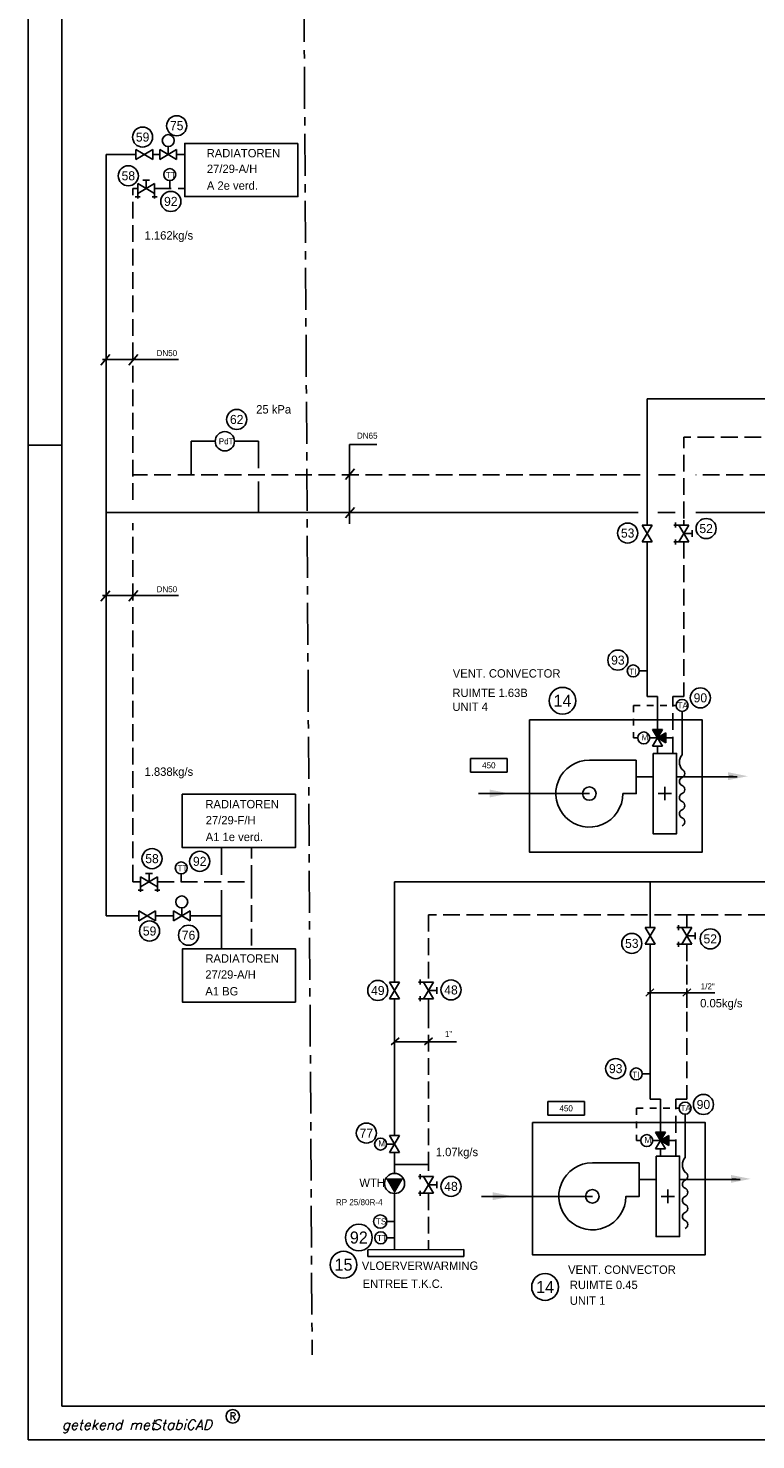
# Model space of a CAD drawing. Extents: x -783 to 603, y 238 to 1079.
# Tile 1 of 23: x -783 to -566, y 238 to 659. Entities that reach past the tile are written whole.
import ezdxf
from ezdxf.enums import TextEntityAlignment as Align

# ---------------------------------------------------------------- set-up
doc = ezdxf.new("R2010")
doc.units = 0
for name, pattern in [('2322107', [2000, 1000, 1000]), ('2322108', [7, 5, -2]), ('CENTER', [20, 12.5, -2.5, 2.5, -2.5]), ('STABI22', [4, 2, -2])]:
    doc.linetypes.add(name, pattern=pattern)
doc.layers.get('0').update_dxf_attribs({"linetype": 'CONTINUOUS'})
for name, color, linetype in [('00KAD070', 5, 'CONTINUOUS'), ('WL561---', 10, 'CONTINUOUS'), ('WL561---_AANVOER', 10, 'CONTINUOUS'), ('WL561---_RETOUR', 4, 'CONTINUOUS'), ('WL570---_TOEVOER', 3, 'CONTINUOUS'), ('WM541---', 1, 'CONTINUOUS'), ('WM561---', 1, 'CONTINUOUS')]:
    doc.layers.add(name, color=color, linetype=linetype)
doc.styles.add('BURO-018', font='BUROFONT.shx', dxfattribs={"height": 1.8})
doc.styles.add('BURO-025', font='BUROFONT.shx', dxfattribs={"height": 2.5})
doc.styles.add('ROMANS', font='romans', dxfattribs={"oblique": 15})
doc.styles.add('SCRIPTS', font='scripts')

# ---------------------------------------------------------------- blocks, each defined once
blk = doc.blocks.new('3048301A')
at = {"color": 0, "linetype": 'CONTINUOUS'}
for p, q in [((-2.5, 1.5), (2.5, -1.5)), ((-2.5, -3), (-2.5, 1.5)), ((2.5, 1.5), (-2.5, -1.5)), ((-1, 2.5), (1, 2.5)), ((0, 0), (0, 2.5)), ((2.5, -3), (2.5, 1.5)), ((-3.25, -2.5), (-1.75, -2.5)), ((1.75, -2.5), (3.25, -2.5))]:
    blk.add_line(p, q, dxfattribs=at)
at = {"color": 0, "linetype": 'CONTINUOUS', "style": 'BURO-018', "flags": 1}
blk.add_attdef('CV_MATCODE', (0, 0), '', height=1.8, dxfattribs=at)
blk = doc.blocks.new('3048301')
at = {"color": 0, "linetype": 'CONTINUOUS'}
for p, q in [((-2.5, 1.5), (2.5, -1.5)), ((-2.5, -1.5), (-2.5, 1.5)), ((2.5, 1.5), (-2.5, -1.5)), ((2.5, -1.5), (2.5, 1.5))]:
    blk.add_line(p, q, dxfattribs=at)
at = {"color": 0, "linetype": 'CONTINUOUS', "style": 'BURO-018', "flags": 1}
blk.add_attdef('CV_MATCODE', (0, 0), '', height=1.8, dxfattribs=at)
blk = doc.blocks.new('3048507')
at = {"color": 0, "linetype": 'CONTINUOUS'}
blk.add_circle((0, 0), 3, dxfattribs=at)
blk.add_solid([(-1.5, 2.6), (3, 0), (-1.5, -2.6)], dxfattribs=at)
at = {"color": 0, "linetype": 'CONTINUOUS', "style": 'BURO-018', "flags": 1}
blk.add_attdef('CV_MATCODE', (0, 0), '', height=1.8, dxfattribs=at)
blk = doc.blocks.new('3048303')
at = {"color": 0, "linetype": 'CONTINUOUS'}
for p, q in [((-2.5, 1.5), (2.5, -1.5)), ((-2.5, -1.5), (-2.5, 1.5)), ((2.5, 1.5), (-2.5, -1.5)), ((-1.5, -2.5), (0, 0)), ((0, 0), (1.5, -2.5)), ((2.5, -1.5), (2.5, 1.5)), ((1.5, -2.5), (-1.5, -2.5))]:
    blk.add_line(p, q, dxfattribs=at)
at = {"color": 0, "linetype": 'CONTINUOUS', "style": 'BURO-018', "flags": 1}
blk.add_attdef('CV_MATCODE', (0, 0), '', height=1.8, dxfattribs=at)
blk = doc.blocks.new('3048601')
at = {"color": 0, "linetype": 'CONTINUOUS'}
blk.add_circle((0, 0), 2, dxfattribs=at)
at = {"color": 0, "linetype": 'CONTINUOUS', "style": 'BURO-018', "flags": 1}
blk.add_attdef('CV_MATCODE', (0, 0), '', height=1.8, dxfattribs=at)
blk = doc.blocks.new('AL-RNR')
at = {"color": 0, "linetype": 'CONTINUOUS'}
for p, q in [((-5.5, 2), (5.5, 2)), ((-5.5, -2), (-5.5, 2)), ((5.5, -2), (5.5, 2)), ((-5.5, -2), (5.5, -2))]:
    blk.add_line(p, q, dxfattribs=at)

msp = doc.modelspace()

# ---------------------------------------------------------------- hatches: boundary and pattern name
at = {"layer": 'WL561---'}
for points in [[(-574.15, 437.13), (-568.26, 435.95), (-574.15, 434.77), (-574.15, 435.95)], [(-645.24, 431.96), (-639.35, 430.79), (-645.24, 429.61), (-645.24, 430.79)], [(-644.35, 311.73), (-638.46, 310.55), (-644.35, 309.37), (-644.35, 310.55)]]:
    msp.add_hatch(color=1, dxfattribs=at).paths.add_polyline_path(points)
at = {"layer": 'WL570---_TOEVOER'}
h = msp.add_hatch(color=256, dxfattribs=at)
h.paths.add_polyline_path([(-594.28, 329.65), (-595.78, 329.65), (-594.28, 327.15)])
h.paths.add_polyline_path([(-591.78, 328.65), (-594.28, 327.15), (-591.78, 325.65)])
msp.add_hatch(color=256, dxfattribs=at).paths.add_polyline_path([(-592.78, 329.65), (-594.28, 329.65), (-594.28, 327.15)])
at = {"layer": 'WL570---_TOEVOER', "linetype": 'CONTINUOUS'}
msp.add_hatch(color=6, dxfattribs=at).paths.add_polyline_path([(-573.27, 316.89), (-567.38, 315.71), (-573.27, 314.54), (-573.27, 315.71)])
at = {"layer": 'WM561---'}
h = msp.add_hatch(color=3, dxfattribs=at)
h.paths.add_polyline_path([(-595.17, 449.88), (-596.67, 449.88), (-595.17, 447.38)])
h.paths.add_polyline_path([(-592.67, 448.88), (-595.17, 447.38), (-592.67, 445.88)])
msp.add_hatch(color=3, dxfattribs=at).paths.add_polyline_path([(-593.67, 449.88), (-595.17, 449.88), (-595.17, 447.38)])

# ---------------------------------------------------------------- linework, layer by layer
at = {"layer": '00KAD070', "linetype": 'CONTINUOUS'}
for p, q in [((-772.91, 1068.83), (-772.91, 247.83)), ((-772.91, 247.83), (593.05, 247.83))]:
    msp.add_line(p, q, dxfattribs=at)
at = {"layer": 'WL561---', "color": 7, "linetype": 'CENTER'}
msp.add_line((-701.49, 807.69), (-698.22, 263.22), dxfattribs=at)
at = {"layer": 'WL561---'}
for p, q in [((-750.79, 621.57), (-759.72, 621.57)), ((-759.72, 621.57), (-759.72, 514.72)), ((-745.79, 621.57), (-743.65, 621.57)), ((-738.65, 621.57), (-736.21, 621.57)), ((-463.18, 548.64), (-598.27, 548.64)), ((-734.27, 525.94), (-734.27, 535.94)), ((-734.27, 535.94), (-727.15, 535.94)), ((-721.39, 535.94), (-714.27, 535.94)), ((-714.27, 535.94), (-714.27, 527.94)), ((-714.27, 523.94), (-714.27, 514.72)), ((-759.72, 394.27), (-759.72, 514.72)), ((-698.64, 514.72), (-759.72, 514.72)), ((-600.98, 514.72), (-698.64, 514.72)), ((-589.92, 514.72), (-595.13, 514.72)), ((-506.66, 514.72), (-583.74, 514.72)), ((-592.67, 447.38), (-590.58, 447.38)), ((-725.29, 406.51), (-725.29, 414.53)), ((-725.29, 394.27), (-725.29, 401.97)), ((-673.63, 404.4), (-673.63, 374.5)), ((-425.19, 404.4), (-673.63, 404.4)), ((-597.38, 390.75), (-597.38, 404.4)), ((-759.72, 394.27), (-749.94, 394.27)), ((-744.94, 394.27), (-739.63, 394.27)), ((-734.63, 394.27), (-725.29, 394.27)), ((-725.29, 394.27), (-725.29, 384.39)), ((-597.38, 339.51), (-597.38, 385.75)), ((-597.38, 339.51), (-594.28, 339.51)), ((-591.78, 327.15), (-589.69, 327.15))]:
    msp.add_line(p, q, dxfattribs=at)
at = {"layer": 'WL561---', "color": 1, "linetype": 'STABI22'}
for p, q in [((-602.37, 457.08), (-602.37, 447.38)), ((-602.37, 457.08), (-589.64, 457.08)), ((-602.37, 447.38), (-601.09, 447.38)), ((-601.48, 336.84), (-588.75, 336.84)), ((-601.48, 336.84), (-601.48, 327.15)), ((-601.48, 327.15), (-600.2, 327.15))]:
    msp.add_line(p, q, dxfattribs=at)
at = {"layer": 'WL561---', "color": 1}
msp.add_line((-594.28, 327.15), (-596.63, 327.15), dxfattribs=at)
at = {"layer": 'WL561---', "color": 7}
for points in [[(-702.48, 624.88), (-736.21, 624.88), (-736.21, 608.99), (-702.48, 608.99)], [(-633.35, 452.79), (-633.35, 413.25), (-581.88, 413.25), (-581.88, 452.79)], [(-703.22, 430.54), (-736.96, 430.54), (-736.96, 414.65), (-703.22, 414.65)], [(-703.16, 368.5), (-736.9, 368.5), (-736.9, 384.39), (-703.16, 384.39)], [(-632.47, 332.56), (-632.47, 293.01), (-580.99, 293.01), (-580.99, 332.56)]]:
    msp.add_lwpolyline(points, close=True, dxfattribs=at)
at = {"layer": 'WL561---', "color": 3}
for points in [[(-601.52, 440.75), (-615.52, 440.75, 2.414214), (-605.52, 430.75), (-601.52, 430.75)], [(-600.63, 320.51), (-614.63, 320.51, 2.414214), (-604.63, 310.51), (-600.63, 310.51)]]:
    msp.add_lwpolyline(points, format="xyb", close=True, dxfattribs=at)
for centre in [(-615.52, 430.75), (-614.63, 310.51)]:
    msp.add_circle(centre, 2, dxfattribs=at)
at = {"layer": 'WL561---_AANVOER', "linetype": '2322107'}
for p, q in [((-598.27, 510.91), (-598.27, 548.64)), ((-598.27, 459.75), (-598.27, 505.91)), ((-598.27, 459.75), (-595.17, 459.75)), ((-595.17, 449.88), (-595.17, 459.75)), ((-595.17, 442.75), (-595.17, 444.88)), ((-597.38, 377.41), (-597.38, 385.75)), ((-597.38, 377.41), (-597.42, 367.26)), ((-673.63, 369.5), (-673.66, 328.63)), ((-594.28, 329.65), (-594.28, 339.51)), ((-594.28, 322.51), (-594.28, 324.65)), ((-673.63, 317.36), (-673.63, 323.63)), ((-673.63, 320.05), (-663.54, 320.05)), ((-673.63, 294.59), (-673.63, 311.36))]:
    msp.add_line(p, q, dxfattribs=at)
at = {"layer": 'WL561---_RETOUR', "linetype": '2322108'}
for p, q in [((-751.69, 611.42), (-750.24, 611.42)), ((-751.69, 518.45), (-751.69, 611.42)), ((-745.24, 611.42), (-736.21, 611.42)), ((-587.38, 512.92), (-587.38, 537.14)), ((-452.27, 537.14), (-587.38, 537.14)), ((-600.33, 525.94), (-751.69, 525.94)), ((-589.92, 525.94), (-595.45, 525.94)), ((-506.66, 525.94), (-583.74, 525.94)), ((-751.69, 404.44), (-751.69, 511.45)), ((-587.38, 510.91), (-587.38, 512.4)), ((-587.33, 505.91), (-587.33, 459.75)), ((-590.58, 459.75), (-587.33, 459.75)), ((-590.58, 442.75), (-590.58, 459.75)), ((-716.27, 404.42), (-716.27, 414.53)), ((-751.69, 404.44), (-749.39, 404.44)), ((-744.39, 404.42), (-716.27, 404.42)), ((-716.27, 404.42), (-716.27, 384.39)), ((-663.54, 394.55), (-663.54, 374.5)), ((-409.13, 394.55), (-663.54, 394.55)), ((-586.44, 390.75), (-586.44, 394.55)), ((-586.44, 360.61), (-586.44, 385.76)), ((-586.44, 385.75), (-586.44, 339.51)), ((-663.54, 365.75), (-663.54, 369.5)), ((-663.54, 365.75), (-663.54, 323.13)), ((-589.69, 322.51), (-589.69, 339.51)), ((-589.69, 339.51), (-586.44, 339.51)), ((-663.54, 323.13), (-663.54, 316.42)), ((-663.54, 311.42), (-663.54, 294.59))]:
    msp.add_line(p, q, dxfattribs=at)
at = {"layer": 'WL570---_TOEVOER', "color": 6, "linetype": 'CONTINUOUS'}
for p, q in [((-596.51, 435.77), (-601.52, 435.77)), ((-589.51, 435.76), (-571.43, 435.76)), ((-571.43, 435.76), (-573.67, 435.96)), ((-640.32, 430.75), (-648.62, 430.75)), ((-640.32, 430.75), (-615.52, 430.75)), ((-595.62, 315.54), (-600.63, 315.54)), ((-588.62, 315.53), (-570.54, 315.53)), ((-570.54, 315.53), (-572.78, 315.73)), ((-639.43, 310.51), (-647.73, 310.51)), ((-639.43, 310.51), (-614.63, 310.51))]:
    msp.add_line(p, q, dxfattribs=at)
at = {"layer": 'WL570---_TOEVOER'}
for p, q in [((-595.01, 430.75), (-591.01, 430.75)), ((-593.01, 428.75), (-593.01, 432.75)), ((-737.28, 406.76), (-737.28, 404.42)), ((-737.13, 394.27), (-737.13, 396.62)), ((-597.38, 347.04), (-599.73, 347.04)), ((-673.66, 326.13), (-676.01, 326.13)), ((-592.12, 308.51), (-592.12, 312.51)), ((-594.12, 310.51), (-590.12, 310.51)), ((-675.89, 302.98), (-673.63, 302.98)), ((-675.97, 298.12), (-673.63, 298.12)), ((-681.57, 294.58), (-652.97, 294.59)), ((-681.57, 292.58), (-681.57, 294.58)), ((-681.57, 292.58), (-652.97, 292.59)), ((-652.97, 292.59), (-652.97, 294.59))]:
    msp.add_line(p, q, dxfattribs=at)
for points in [[(-587.85, 421.15, 0.666667), (-587.85, 423.55, -0.666667), (-587.85, 425.95, 0.666667), (-587.85, 428.35, -0.666667), (-587.85, 430.75, 0.666667), (-587.85, 433.15, -0.666667), (-587.85, 435.55, 0.666667), (-587.85, 437.95, -0.363636), (-587.85, 442.35), (-587.85, 455.29)], [(-586.96, 300.91, 0.666667), (-586.96, 303.31, -0.666667), (-586.96, 305.71, 0.666667), (-586.96, 308.11, -0.666667), (-586.96, 310.51, 0.666667), (-586.96, 312.91, -0.666667), (-586.96, 315.31, 0.666667), (-586.96, 317.71, -0.363636), (-586.96, 322.11), (-586.96, 335.06)]]:
    msp.add_lwpolyline(points, format="xyb", dxfattribs=at)
for points in [[(-596.51, 442.75), (-596.51, 418.75), (-589.51, 418.75), (-589.51, 442.75)], [(-595.62, 322.51), (-595.62, 298.51), (-588.62, 298.51), (-588.62, 322.51)]]:
    msp.add_lwpolyline(points, close=True, dxfattribs=at)
for centre in [(-587.85, 457.08), (-737.28, 408.55), (-737.13, 398.4), (-601.51, 347.04), (-586.96, 336.84), (-598.42, 327.15), (-677.8, 326.13), (-677.76, 298.12)]:
    msp.add_circle(centre, 1.79, dxfattribs=at)
at = {"layer": 'WL570---_TOEVOER', "linetype": 'CONTINUOUS'}
msp.add_circle((-677.89, 302.98), 2, dxfattribs=at)
at = {"layer": 'WM541---'}
for p, q in [((-761.24, 558.66), (-758.56, 561.83)), ((-752.95, 558.71), (-750.26, 561.88)), ((-760.76, 560.37), (-738.06, 560.37)), ((-687.06, 511.34), (-687.06, 535)), ((-687.06, 535), (-678.89, 535)), ((-688.28, 524.51), (-685.6, 527.69)), ((-688.28, 513.05), (-685.6, 516.22)), ((-761.24, 488.17), (-758.56, 491.34)), ((-760.76, 489.88), (-738.06, 489.88)), ((-752.95, 488.23), (-750.26, 491.4)), ((-598.66, 370.29), (-596.27, 372.44)), ((-598.18, 371.24), (-578.09, 371.24)), ((-587.65, 370.29), (-585.26, 372.44)), ((-674.68, 355.7), (-672.28, 357.85)), ((-673.64, 356.66), (-655.11, 356.66)), ((-664.68, 355.7), (-662.29, 357.85))]:
    msp.add_line(p, q, dxfattribs=at)
at = {"layer": 'WM561---', "color": 3}
for p, q in [((-782.91, 1078.83), (-782.91, 237.83)), ((-741.15, 621.57), (-741.15, 623.92)), ((-740.72, 613.77), (-740.72, 611.42)), ((-782.91, 534.83), (-772.91, 534.83)), ((-598.31, 467.37), (-600.65, 467.37)), ((-595.17, 447.38), (-597.52, 447.38)), ((-782.91, 237.83), (603.05, 237.83))]:
    msp.add_line(p, q, dxfattribs=at)
for centre, radius in [((-741.15, 625.7), 1.79), ((-740.72, 615.56), 1.79), ((-724.27, 535.94), 2.88), ((-602.44, 467.37), 1.79), ((-599.31, 447.38), 1.79), ((-721.91, 244.83), 2)]:
    msp.add_circle(centre, radius, dxfattribs=at)

# ---------------------------------------------------------------- block references
at = {"layer": 'WL561---', "color": 7}
ref = msp.add_blockref('3048601', (-738.63, 630.15), dxfattribs=dict(at, xscale=1.5, yscale=1.5, zscale=1.5))
ref.add_attrib('CV_TEXT1', '75', dxfattribs={"layer": '0', "color": 1, "linetype": 'CONTINUOUS', "height": 2.7, "style": 'BURO-018'}).set_placement((-738.63, 630.15), align=Align.MIDDLE)
ref = msp.add_blockref('3048601', (-748.8, 626.77), dxfattribs=dict(at, xscale=1.5, yscale=1.5, zscale=1.5))
ref.add_attrib('CV_TEXT1', '59', dxfattribs={"layer": '0', "color": 1, "linetype": 'CONTINUOUS', "height": 2.7, "style": 'BURO-018'}).set_placement((-748.8, 626.77), align=Align.MIDDLE)
ref = msp.add_blockref('3048601', (-753.06, 615.21), dxfattribs=dict(at, xscale=1.5, yscale=1.5, zscale=1.5))
ref.add_attrib('CV_TEXT1', '58', dxfattribs={"layer": '0', "color": 1, "linetype": 'CONTINUOUS', "height": 2.7, "style": 'BURO-018'}).set_placement((-753.06, 615.21), align=Align.MIDDLE)
ref = msp.add_blockref('3048601', (-740.38, 607.56), dxfattribs=dict(at, xscale=1.5, yscale=1.5, zscale=1.5))
ref.add_attrib('CV_TEXT1', '92', dxfattribs={"layer": '0', "color": 1, "linetype": 'CONTINUOUS', "height": 2.7, "style": 'BURO-018'}).set_placement((-740.38, 607.56), align=Align.MIDDLE)
ref = msp.add_blockref('3048601', (-720.73, 542.46), dxfattribs=dict(at, xscale=1.5, yscale=1.5, zscale=1.5))
ref.add_attrib('CV_TEXT1', '62', dxfattribs={"layer": '0', "color": 1, "linetype": 'CONTINUOUS', "height": 2.7, "style": 'BURO-018'}).set_placement((-720.73, 542.46), align=Align.MIDDLE)
ref = msp.add_blockref('3048601', (-604.09, 508.54), dxfattribs=dict(at, xscale=1.5, yscale=1.5, zscale=1.5))
ref.add_attrib('CV_TEXT1', '53', dxfattribs={"layer": '0', "color": 1, "linetype": 'CONTINUOUS', "height": 2.7, "style": 'BURO-018'}).set_placement((-604.09, 508.54), align=Align.MIDDLE)
ref = msp.add_blockref('3048601', (-580.68, 509.89), dxfattribs=dict(at, xscale=1.5, yscale=1.5, zscale=1.5))
ref.add_attrib('CV_TEXT1', '52', dxfattribs={"layer": '0', "color": 1, "linetype": 'CONTINUOUS', "height": 2.7, "style": 'BURO-018'}).set_placement((-580.68, 509.89), align=Align.MIDDLE)
ref = msp.add_blockref('3048601', (-607.01, 470.6), dxfattribs=dict(at, xscale=1.5, yscale=1.5, zscale=1.5))
ref.add_attrib('CV_TEXT1', '93', dxfattribs={"layer": '0', "color": 1, "linetype": 'CONTINUOUS', "height": 2.7, "style": 'BURO-018'}).set_placement((-607.01, 470.6), align=Align.MIDDLE)
ref = msp.add_blockref('3048601', (-623.53, 458.47), dxfattribs=dict(at, xscale=2, yscale=2, zscale=2))
ref.add_attrib('CV_TEXT1', '14', dxfattribs={"layer": '0', "color": 1, "linetype": 'CONTINUOUS', "height": 3.6, "style": 'BURO-018'}).set_placement((-623.53, 458.47), align=Align.MIDDLE)
ref = msp.add_blockref('3048601', (-582.4, 459.34), dxfattribs=dict(at, xscale=1.5, yscale=1.5, zscale=1.5))
ref.add_attrib('CV_TEXT1', '90', dxfattribs={"layer": '0', "color": 1, "linetype": 'CONTINUOUS', "height": 2.7, "style": 'BURO-018'}).set_placement((-582.4, 459.34), align=Align.MIDDLE)
ref = msp.add_blockref('AL-RNR', (-645.51, 439.2), dxfattribs=at)
ref.add_attrib('AL_RNR', '450', dxfattribs={"layer": '0', "color": 0, "linetype": 'CONTINUOUS', "height": 1.8, "style": 'BURO-018'}).set_placement((-645.51, 439.2), align=Align.MIDDLE)
ref = msp.add_blockref('3048601', (-745.99, 411.33), dxfattribs=dict(at, xscale=1.5, yscale=1.5, zscale=1.5))
ref.add_attrib('CV_TEXT1', '58', dxfattribs={"layer": '0', "color": 1, "linetype": 'CONTINUOUS', "height": 2.7, "style": 'BURO-018'}).set_placement((-745.99, 411.33), align=Align.MIDDLE)
ref = msp.add_blockref('3048601', (-731.76, 410.53), dxfattribs=dict(at, xscale=1.5, yscale=1.5, zscale=1.5))
ref.add_attrib('CV_TEXT1', '92', dxfattribs={"layer": '0', "color": 1, "linetype": 'CONTINUOUS', "height": 2.7, "style": 'BURO-018'}).set_placement((-731.76, 410.53), align=Align.MIDDLE)
ref = msp.add_blockref('3048601', (-746.72, 389.72), dxfattribs=dict(at, xscale=1.5, yscale=1.5, zscale=1.5))
ref.add_attrib('CV_TEXT1', '59', dxfattribs={"layer": '0', "color": 1, "linetype": 'CONTINUOUS', "height": 2.7, "style": 'BURO-018'}).set_placement((-746.72, 389.72), align=Align.MIDDLE)
ref = msp.add_blockref('3048601', (-735.09, 388.48), dxfattribs=dict(at, xscale=1.5, yscale=1.5, zscale=1.5))
ref.add_attrib('CV_TEXT1', '76', dxfattribs={"layer": '0', "color": 1, "linetype": 'CONTINUOUS', "height": 2.7, "style": 'BURO-018'}).set_placement((-735.09, 388.48), align=Align.MIDDLE)
ref = msp.add_blockref('3048601', (-602.86, 386.03), dxfattribs=dict(at, xscale=1.5, yscale=1.5, zscale=1.5))
ref.add_attrib('CV_TEXT1', '53', dxfattribs={"layer": '0', "color": 1, "linetype": 'CONTINUOUS', "height": 2.7, "style": 'BURO-018'}).set_placement((-602.86, 386.03), align=Align.MIDDLE)
ref = msp.add_blockref('3048601', (-579.45, 387.38), dxfattribs=dict(at, xscale=1.5, yscale=1.5, zscale=1.5))
ref.add_attrib('CV_TEXT1', '52', dxfattribs={"layer": '0', "color": 1, "linetype": 'CONTINUOUS', "height": 2.7, "style": 'BURO-018'}).set_placement((-579.45, 387.38), align=Align.MIDDLE)
ref = msp.add_blockref('3048601', (-656.79, 372.13), dxfattribs=dict(at, xscale=1.5, yscale=1.5, zscale=1.5))
ref.add_attrib('CV_TEXT1', '48', dxfattribs={"layer": '0', "color": 1, "linetype": 'CONTINUOUS', "height": 2.7, "style": 'BURO-018'}).set_placement((-656.79, 372.13), align=Align.MIDDLE)
ref = msp.add_blockref('3048601', (-678.63, 371.97), dxfattribs=dict(at, xscale=1.5, yscale=1.5, zscale=1.5))
ref.add_attrib('CV_TEXT1', '49', dxfattribs={"layer": '0', "color": 1, "linetype": 'CONTINUOUS', "height": 2.7, "style": 'BURO-018'}).set_placement((-678.63, 371.97), align=Align.MIDDLE)
ref = msp.add_blockref('3048601', (-607.66, 348.64), dxfattribs=dict(at, xscale=1.5, yscale=1.5, zscale=1.5))
ref.add_attrib('CV_TEXT1', '93', dxfattribs={"layer": '0', "color": 1, "linetype": 'CONTINUOUS', "height": 2.7, "style": 'BURO-018'}).set_placement((-607.66, 348.64), align=Align.MIDDLE)
ref = msp.add_blockref('AL-RNR', (-622.44, 336.78), dxfattribs=at)
ref.add_attrib('AL_RNR', '450', dxfattribs={"layer": '0', "color": 0, "linetype": 'CONTINUOUS', "height": 1.8, "style": 'BURO-018'}).set_placement((-622.44, 336.78), align=Align.MIDDLE)
ref = msp.add_blockref('3048601', (-581.49, 337.94), dxfattribs=dict(at, xscale=1.5, yscale=1.5, zscale=1.5))
ref.add_attrib('CV_TEXT1', '90', dxfattribs={"layer": '0', "color": 1, "linetype": 'CONTINUOUS', "height": 2.7, "style": 'BURO-018'}).set_placement((-581.49, 337.94), align=Align.MIDDLE)
ref = msp.add_blockref('3048601', (-682.04, 329.4), dxfattribs=dict(at, xscale=1.5, yscale=1.5, zscale=1.5))
ref.add_attrib('CV_TEXT1', '77', dxfattribs={"layer": '0', "color": 1, "linetype": 'CONTINUOUS', "height": 2.7, "style": 'BURO-018'}).set_placement((-682.04, 329.4), align=Align.MIDDLE)
ref = msp.add_blockref('3048601', (-656.79, 313.48), dxfattribs=dict(at, xscale=1.5, yscale=1.5, zscale=1.5))
ref.add_attrib('CV_TEXT1', '48', dxfattribs={"layer": '0', "color": 1, "linetype": 'CONTINUOUS', "height": 2.7, "style": 'BURO-018'}).set_placement((-656.79, 313.48), align=Align.MIDDLE)
ref = msp.add_blockref('3048601', (-684.29, 298.21), dxfattribs=dict(at, xscale=2, yscale=2, zscale=2))
ref.add_attrib('CV_TEXT1', '92', dxfattribs={"layer": '0', "color": 1, "linetype": 'CONTINUOUS', "height": 3.6, "style": 'BURO-018'}).set_placement((-684.29, 298.21), align=Align.MIDDLE)
ref = msp.add_blockref('3048601', (-688.86, 290.09), dxfattribs=dict(at, xscale=2, yscale=2, zscale=2))
ref.add_attrib('CV_TEXT1', '15', dxfattribs={"layer": '0', "color": 1, "linetype": 'CONTINUOUS', "height": 3.6, "style": 'BURO-018'}).set_placement((-688.86, 290.09), align=Align.MIDDLE)
ref = msp.add_blockref('3048601', (-628.72, 283.45), dxfattribs=dict(at, xscale=2, yscale=2, zscale=2))
ref.add_attrib('CV_TEXT1', '14', dxfattribs={"layer": '0', "color": 1, "linetype": 'CONTINUOUS', "height": 3.6, "style": 'BURO-018'}).set_placement((-628.72, 283.45), align=Align.MIDDLE)
at = {"layer": 'WL570---_TOEVOER'}
for name, p, rotation in [('3048301', (-598.27, 508.41), 270), ('3048301A', (-587.33, 508.41), 270), ('3048301', (-737.13, 394.27), 180), ('3048301', (-597.38, 388.25), 270), ('3048301A', (-586.44, 388.25), 270), ('3048301A', (-663.54, 372), 270), ('3048301', (-673.63, 372), 270), ('3048303', (-594.28, 327.15), 90), ('3048301', (-673.66, 326.13), 270), ('3048507', (-673.63, 314.36), 270), ('3048301A', (-663.54, 313.92), 270)]:
    msp.add_blockref(name, p, dxfattribs=dict(at, rotation=rotation))
at = {"layer": 'WL570---_TOEVOER', "xscale": -1}
for name, p in [('3048301A', (-746.89, 404.42)), ('3048301', (-747.44, 394.27))]:
    msp.add_blockref(name, p, dxfattribs=at)
at = {"layer": 'WM561---', "color": 3, "xscale": -1}
for name, p in [('3048301', (-748.29, 621.57)), ('3048301A', (-747.74, 611.42))]:
    msp.add_blockref(name, p, dxfattribs=at)
at = {"layer": 'WM561---', "color": 3}
for name, p, rotation in [('3048301', (-741.15, 621.57), 180), ('3048303', (-595.17, 447.38), 90)]:
    msp.add_blockref(name, p, dxfattribs=dict(at, rotation=rotation))

# ---------------------------------------------------------------- texts
at = {"layer": 'WL561---', "color": 7}
for s, height, style, p in [('RADIATOREN', 2.5, 'BURO-025', (-729.69, 620.72)), ('27/29-A/H', 2.5, 'BURO-025', (-729.63, 616.04)), ('A 2e verd.', 2.5, 'BURO-025', (-729.63, 611.04)), ('1.162kg/s', 2.5, 'BURO-025', (-748.21, 596.16)), ('25 kPa', 2.5, 'BURO-025', (-714.91, 544.23)), ('VENT. CONVECTOR', 2.5, 'BURO-025', (-656.27, 465.39)), ('RUIMTE 1.63B', 2.5, 'BURO-025', (-656.37, 459.59)), ('UNIT 4', 2.5, 'BURO-025', (-656.37, 455.44)), ('1.838kg/s', 2.5, 'BURO-025', (-748.21, 436.05)), ('RADIATOREN', 2.5, 'BURO-025', (-730.07, 426.36)), ('27/29-F/H', 2.5, 'BURO-025', (-729.97, 421.57)), ('A1 1e verd.', 2.5, 'BURO-025', (-729.97, 416.57)), ('RADIATOREN', 2.5, 'BURO-025', (-730.07, 380.28)), ('27/29-A/H', 2.5, 'BURO-025', (-730.09, 375.49)), ('A1 BG', 2.5, 'BURO-025', (-730.09, 370.49)), ('1.07kg/s', 2.5, 'BURO-025', (-661.34, 322.5)), ('WTH', 2.5, 'BURO-025', (-684.12, 313.32)), ('RP 25/80R-4', 1.8, 'BURO-018', (-691.13, 307.87)), ('VLOERVERWARMING', 2.5, 'BURO-025', (-683.4, 288.55)), ('VENT. CONVECTOR', 2.5, 'BURO-025', (-621.86, 287.37)), ('ENTREE T.K.C.', 2.5, 'BURO-025', (-683.17, 283.17)), ('RUIMTE 0.45', 2.5, 'BURO-025', (-621.34, 282.82)), ('UNIT 1', 2.5, 'BURO-025', (-621.34, 278.12))]:
    msp.add_text(s, height=height, dxfattribs=dict(at, style=style)).set_placement(p)
at = {"layer": 'WL561---', "color": 1}
for s, height, style, p in [('TT', 1.8, 'BURO-018', (-741.83, 614.59)), ('TI', 1.8, 'BURO-018', (-603.63, 466.23)), ('TA', 1.8, 'BURO-018', (-589.22, 456.18)), ('M', 1.8, 'BURO-018', (-599.96, 446.64)), ('TT', 1.8, 'BURO-018', (-738.39, 407.58)), ('0.05kg/s', 2.5, 'BURO-025', (-582.46, 366.93)), ('TI', 1.8, 'BURO-018', (-602.7, 345.9)), ('TA', 1.8, 'BURO-018', (-588.33, 335.95)), ('M', 1.8, 'BURO-018', (-678.45, 325.39)), ('M', 1.8, 'BURO-018', (-599.07, 326.41)), ('TS', 1.8, 'BURO-018', (-679.19, 302.12)), ('TT', 1.8, 'BURO-018', (-678.87, 297.16))]:
    msp.add_text(s, height=height, dxfattribs=dict(at, style=style)).set_placement(p)
at = {"layer": 'WL561---', "color": 1, "linetype": 'CONTINUOUS', "style": 'BURO-018'}
msp.add_text('PdT', height=1.8, dxfattribs=at).set_placement((-726.08, 535.04))
at = {"layer": 'WM541---', "color": 1, "style": 'BURO-018'}
for s, p in [('DN50', (-744.64, 561.37)), ('DN65', (-684.86, 536.73)), ('DN50', (-744.64, 490.88)), ('1/2"', (-582.29, 372.32)), ('1"', (-658.6, 358.11))]:
    msp.add_text(s, height=1.8, dxfattribs=at).set_placement(p)
at = {"layer": 'WM561---', "color": 3, "style": 'ROMANS'}
msp.add_text('R', height=2.2, dxfattribs=at).set_placement((-721.91, 244.83), align=Align.MIDDLE)
at = {"layer": 'WM561---', "color": 3, "style": 'SCRIPTS'}
msp.add_text('getekend met', height=3, dxfattribs=at).set_placement((-772.91, 240.83))
at = {"layer": 'WM561---', "color": 3, "style": 'ROMANS', "oblique": 15}
msp.add_text('StabiCAD', height=3, dxfattribs=at).set_placement((-745.91, 240.83))

doc.saveas('drawing.dxf')
